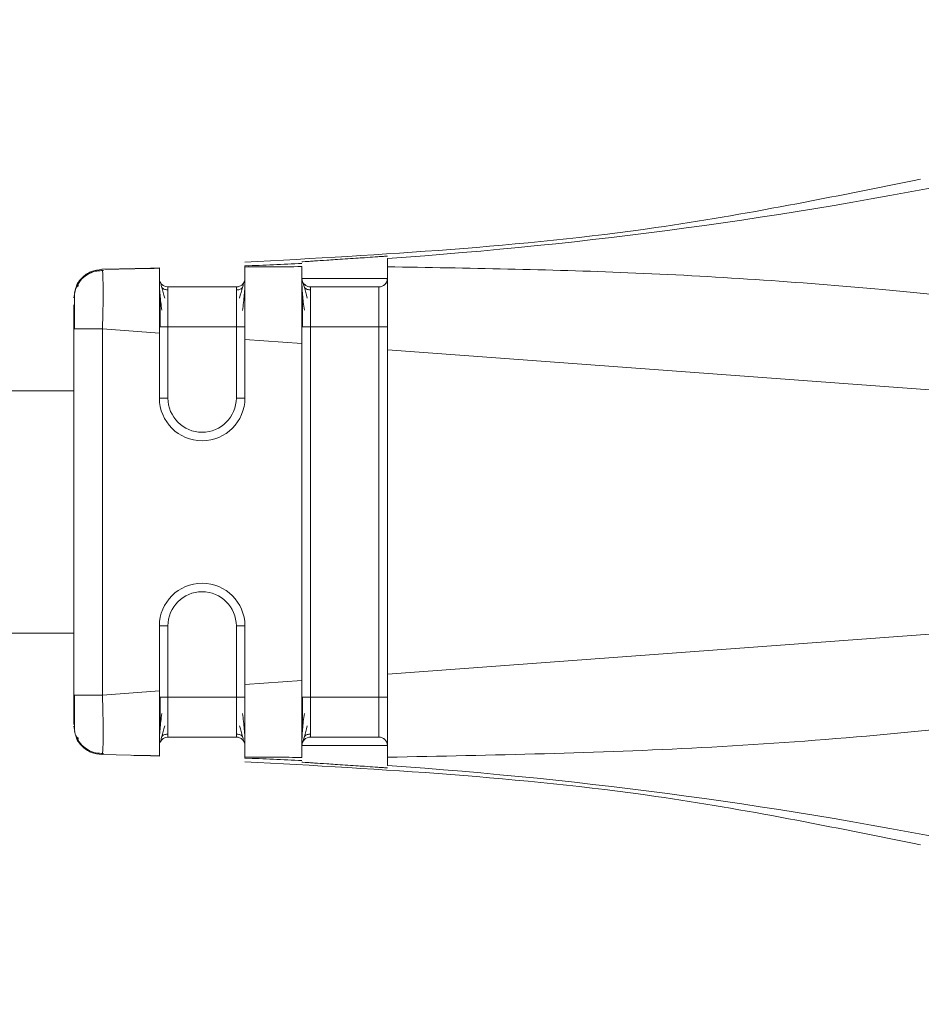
# Model space of a CAD drawing. Header units: millimetres. Extents: x -445 to 1926, y -59 to 420.
# Tile 24 of 44: x 611 to 627, y 156 to 173. Entities that reach past the tile are written whole.
import ezdxf

# ---------------------------------------------------------------- set-up
doc = ezdxf.new("R2010")
doc.units = ezdxf.units.MM
doc.linetypes.add('SLD-Solid', pattern=[0])

msp = doc.modelspace()

# ---------------------------------------------------------------- linework, layer by layer
at = {"color": 7, "linetype": 'SLD-Solid', "lineweight": 18}
for p, q in [((617.426, 169.035), (617.426, 168.889)), ((612.417, 168.844), (613.426, 168.863)), ((612.417, 168.844), (613.426, 168.862)), ((612.425, 168.823), (612.417, 168.844)), ((612.417, 168.844), (612.417, 168.844)), ((612.417, 168.844), (612.425, 168.824)), ((612.443, 168.844), (612.939, 168.855)), ((613.432, 168.868), (612.936, 168.855)), ((612.95, 168.855), (612.977, 168.855)), ((613.576, 168.535), (614.776, 168.535)), ((613.576, 168.535), (613.576, 168.535)), ((613.576, 168.535), (614.776, 168.535)), ((614.776, 168.535), (614.776, 168.535)), ((614.926, 168.609), (614.926, 168.622)), ((616.076, 168.535), (617.276, 168.535)), ((616.076, 168.535), (616.076, 168.535)), ((617.276, 168.535), (617.276, 168.535)), ((611.926, 168.344), (611.945, 168.437)), ((611.926, 168.344), (611.945, 168.436)), ((611.935, 168.389), (611.935, 168.344)), ((611.926, 161.37), (611.926, 167.799)), ((612.426, 167.799), (613.426, 167.725)), ((612.426, 161.37), (612.426, 167.799)), ((613.576, 167.836), (613.576, 166.585)), ((613.576, 167.836), (614.776, 167.836)), ((614.776, 166.585), (614.776, 167.836)), ((616.076, 167.836), (616.076, 161.333)), ((616.076, 167.836), (617.276, 167.836)), ((617.276, 161.333), (617.276, 167.836)), ((613.426, 166.585), (613.426, 167.725)), ((614.926, 166.585), (614.926, 167.614)), ((614.926, 167.614), (615.926, 167.54)), ((615.926, 161.629), (615.926, 167.54)), ((617.426, 167.43), (632.621, 166.306)), ((617.426, 161.74), (617.426, 167.43)), ((611.926, 166.71), (536.814, 166.71)), ((617.426, 161.74), (632.621, 162.863)), ((611.926, 162.46), (536.814, 162.46)), ((613.426, 161.444), (613.426, 162.585)), ((613.576, 162.585), (613.576, 161.333)), ((614.776, 161.333), (614.776, 162.585)), ((614.926, 161.555), (614.926, 162.585)), ((614.926, 161.555), (615.926, 161.629)), ((612.426, 161.37), (613.426, 161.444)), ((611.926, 161.37), (611.944, 161.37)), ((613.576, 161.333), (614.776, 161.333)), ((616.076, 161.333), (617.276, 161.333)), ((611.926, 160.825), (611.945, 160.733)), ((613.576, 160.635), (614.776, 160.635)), ((616.076, 160.635), (617.276, 160.635)), ((612.417, 160.326), (612.425, 160.346)), ((612.425, 160.346), (612.417, 160.326)), ((612.417, 160.326), (613.426, 160.307)), ((612.936, 160.315), (613.432, 160.301))]:
    msp.add_line(p, q, dxfattribs=at)
at = {"color": 7, "linetype": 'SLD-Solid', "lineweight": 18, "flags": 128}
for points in [[(617.426, 168.685), (617.369, 168.685), (617.207, 168.685), (616.963, 168.685), (616.676, 168.685), (616.389, 168.685), (616.146, 168.685), (615.984, 168.685), (615.926, 168.685)], [(617.276, 168.535), (617.231, 168.535), (617.101, 168.535), (616.906, 168.535), (616.676, 168.535), (616.447, 168.535), (616.252, 168.535), (616.122, 168.535), (616.076, 168.535)], [(613.426, 167.836), (613.429, 167.836), (613.438, 167.836), (613.452, 167.836), (613.47, 167.836), (613.493, 167.836), (613.519, 167.836), (613.547, 167.836), (613.576, 167.836)], [(615.926, 167.836), (615.929, 167.836), (615.938, 167.836), (615.952, 167.836), (615.97, 167.836), (615.993, 167.836), (616.019, 167.836), (616.047, 167.836), (616.076, 167.836)], [(613.426, 166.585), (613.429, 166.585), (613.438, 166.585), (613.452, 166.585), (613.47, 166.585), (613.493, 166.585), (613.519, 166.585), (613.547, 166.585), (613.576, 166.585)], [(614.926, 166.585), (614.924, 166.585), (614.915, 166.585), (614.901, 166.585), (614.883, 166.585), (614.86, 166.585), (614.834, 166.585), (614.806, 166.585), (614.776, 166.585)], [(613.426, 162.585), (613.429, 162.585), (613.438, 162.585), (613.452, 162.585), (613.47, 162.585), (613.493, 162.585), (613.519, 162.585), (613.547, 162.585), (613.576, 162.585)], [(614.926, 162.585), (614.924, 162.585), (614.915, 162.585), (614.901, 162.585), (614.883, 162.585), (614.86, 162.585), (614.834, 162.585), (614.806, 162.585), (614.776, 162.585)], [(613.426, 161.333), (613.429, 161.333), (613.438, 161.333), (613.452, 161.333), (613.47, 161.333), (613.493, 161.333), (613.519, 161.333), (613.547, 161.333), (613.576, 161.333)], [(615.926, 161.333), (615.929, 161.333), (615.938, 161.333), (615.952, 161.333), (615.97, 161.333), (615.993, 161.333), (616.019, 161.333), (616.047, 161.333), (616.076, 161.333)], [(615.926, 160.485), (615.984, 160.485), (616.146, 160.485), (616.389, 160.485), (616.676, 160.485), (616.963, 160.485), (617.207, 160.485), (617.369, 160.485), (617.426, 160.485)]]:
    msp.add_lwpolyline(points, dxfattribs=at)
at = {"color": 7, "linetype": 'SLD-Solid', "lineweight": 18}
for centre, radius, start, end in [((611.967, 248.443), 79.595, 273.93271, 289.08989), ((612.001, 248.162), 79.312, 272.114, 272.83709), ((616.076, 168.685), 0.15, 179.9972, 270), ((617.276, 168.685), 0.15, 270, 0), ((613.576, 168.685), 0.15, 202.2311, 270), ((613.576, 168.685), 0.15, 202.1624, 270), ((616.076, 168.685), 0.15, 196.9966, 270), ((614.176, 166.585), 0.75, 180, 0), ((614.176, 166.585), 0.75, 180, 0), ((614.176, 166.585), 0.6, 180, 0), ((614.176, 162.585), 0.75, 0, 180), ((614.176, 162.585), 0.75, 0, 180), ((614.176, 162.585), 0.6, 0, 180), ((613.576, 160.485), 0.15, 90, 157.0433), ((616.076, 160.485), 0.15, 90, 180), ((617.276, 160.485), 0.15, 0, 90), ((612.002, 81.009), 79.311, 87.16361, 87.88671), ((611.968, 80.727), 79.595, 70.91073, 86.068)]:
    msp.add_arc(centre, radius, start, end, dxfattribs=at)
for points, knots in [([(626.78, 170.427), (625.236, 170.114), (621.325, 169.32), (617.337, 169.101), (614.923, 168.968)], [0, 0, 0, 0, 0.3947239, 1, 1, 1, 1]), ([(617.426, 169.075), (617.416, 169.075), (617.401, 169.075), (617.308, 169.068), (617.196, 169.061), (617.047, 169.05), (616.865, 169.037), (616.689, 169.026), (616.515, 169.014), (616.327, 169.002), (616.168, 168.991), (616.049, 168.984), (615.953, 168.978), (615.937, 168.976), (615.926, 168.975)], [0, 0, 0, 0, 0.1201084, 0.1833772, 0.2486222, 0.3470379, 0.4156022, 0.4969406, 0.5713599, 0.6382175, 0.7488006, 0.8134106, 0.8769066, 1, 1, 1, 1]), ([(611.945, 168.436), (611.949, 168.469), (611.963, 168.566), (612.063, 168.702), (612.223, 168.818), (612.353, 168.835), (612.417, 168.844)], [0, 0, 0, 0, 0.145365, 0.430243, 0.715122, 1, 1, 1, 1]), ([(611.958, 168.504), (611.96, 168.514), (611.972, 168.587), (612.065, 168.701), (612.223, 168.819), (612.352, 168.836), (612.417, 168.844)], [0, 0, 0, 0, 0.04897, 0.36598, 0.68299, 1, 1, 1, 1]), ([(613.426, 168.862), (613.127, 168.857), (612.528, 168.846), (612.408, 168.844), (612.692, 168.849), (613.181, 168.858), (613.426, 168.863)], [0, 0, 0, 0, 0.2802402, 0.559855, 0.7796013, 1, 1, 1, 1]), ([(612.959, 168.855), (612.961, 168.855), (612.964, 168.855), (613.282, 168.86), (613.426, 168.863)], [0, 0, 0, 0, 0.545182, 1, 1, 1, 1]), ([(613.426, 168.862), (613.426, 168.847), (613.426, 168.817), (613.426, 168.547), (613.426, 168.175), (613.426, 167.875), (613.426, 167.725)], [0, 0, 0, 0, 0.250255, 0.500093, 0.749776, 1, 1, 1, 1]), ([(614.926, 168.904), (614.926, 168.902), (614.926, 168.9), (614.926, 168.889), (614.926, 168.884)], [0, 0, 0, 0, 0.5536399, 1, 1, 1, 1]), ([(615.926, 168.891), (615.739, 168.89), (615.405, 168.889), (615.072, 168.886), (614.926, 168.884)], [0, 0, 0, 0, 0.563222, 1, 1, 1, 1]), ([(614.926, 168.884), (614.927, 168.851), (614.927, 168.787), (614.926, 168.489), (614.927, 168.089), (614.927, 167.775), (614.926, 167.614)], [0, 0, 0, 0, 0.2568574, 0.4994269, 0.7447768, 1, 1, 1, 1]), ([(615.926, 168.891), (615.926, 168.849), (615.926, 168.766), (615.926, 168.446), (615.926, 168.025), (615.926, 167.702), (615.926, 167.54)], [0, 0, 0, 0, 0.249034, 0.499186, 0.749184, 1, 1, 1, 1]), ([(632.621, 166.306), (633.148, 166.37), (633.785, 166.447), (634.465, 166.636), (634.645, 166.713), (634.722, 166.771), (634.749, 166.8), (634.766, 166.828), (634.774, 166.858), (634.77, 166.894), (634.75, 166.934), (634.712, 166.975), (634.617, 167.046), (634.42, 167.14), (633.933, 167.309), (632.963, 167.545), (631.249, 167.868), (628.888, 168.208), (625.589, 168.559), (621.735, 168.817), (618.834, 168.865), (617.426, 168.889)], [0, 0, 0, 0, 0.079633, 0.096416, 0.106506, 0.108989, 0.110947, 0.112535, 0.113904, 0.115836, 0.117972, 0.120667, 0.124353, 0.135955, 0.15357, 0.20236, 0.286651, 0.417176, 0.562519, 0.787792, 1, 1, 1, 1]), ([(617.426, 168.889), (617.427, 168.833), (617.427, 168.725), (617.426, 168.486), (617.426, 168.369)], [0, 0, 0, 0, 0.5095325, 1, 1, 1, 1]), ([(612.445, 168.824), (612.397, 168.822), (612.297, 168.817), (612.156, 168.755), (612.034, 168.653), (611.986, 168.56), (611.962, 168.514)], [0, 0, 0, 0, 0.232612, 0.484175, 0.74422, 1, 1, 1, 1]), ([(612.414, 168.821), (612.376, 168.819), (612.288, 168.814), (612.156, 168.755), (612.034, 168.654), (611.986, 168.561), (611.962, 168.515)], [0, 0, 0, 0, 0.191585, 0.456597, 0.730545, 1, 1, 1, 1]), ([(612.426, 167.799), (612.431, 167.938), (612.439, 168.211), (612.44, 168.557), (612.435, 168.741), (612.429, 168.816), (612.426, 168.823), (612.425, 168.823)], [0, 0, 0, 0, 0.2895367, 0.5693094, 0.844608, 0.9900999, 1, 1, 1, 1]), ([(612.009, 168.558), (611.992, 168.548), (611.959, 168.529), (611.943, 168.465), (611.935, 168.434)], [0, 0, 0, 0, 0.524709, 1, 1, 1, 1]), ([(613.426, 168.62), (613.427, 168.588), (613.428, 168.526), (613.436, 168.402), (613.449, 168.268), (613.463, 168.172), (613.47, 168.125)], [0, 0, 0, 0, 0.262057, 0.516005, 0.761874, 1, 1, 1, 1]), ([(613.52, 168.34), (613.502, 168.407), (613.475, 168.509), (613.45, 168.595), (613.441, 168.617), (613.437, 168.629)], [0, 0, 0, 0, 0.4851544, 0.7386231, 1, 1, 1, 1]), ([(613.576, 168.482), (613.567, 168.483), (613.548, 168.483), (613.52, 168.491), (613.493, 168.504), (613.478, 168.516), (613.47, 168.522)], [0, 0, 0, 0, 0.2330034, 0.4800218, 0.737313, 1, 1, 1, 1]), ([(613.576, 168.535), (613.576, 168.524), (613.576, 168.503), (613.576, 168.342), (613.576, 168.111), (613.576, 167.928), (613.576, 167.836)], [0, 0, 0, 0, 0.250957, 0.500564, 0.749846, 1, 1, 1, 1]), ([(614.776, 167.836), (614.776, 167.928), (614.776, 168.111), (614.776, 168.342), (614.776, 168.503), (614.776, 168.524), (614.776, 168.535)], [0, 0, 0, 0, 0.250154, 0.4994363, 0.7490432, 1, 1, 1, 1]), ([(614.883, 168.522), (614.875, 168.515), (614.86, 168.503), (614.833, 168.49), (614.805, 168.483), (614.786, 168.482), (614.776, 168.482)], [0, 0, 0, 0, 0.262685, 0.519976, 0.766996, 1, 1, 1, 1]), ([(614.916, 168.628), (614.911, 168.617), (614.903, 168.594), (614.878, 168.508), (614.85, 168.405), (614.833, 168.338)], [0, 0, 0, 0, 0.261424, 0.514828, 1, 1, 1, 1]), ([(614.883, 168.12), (614.89, 168.168), (614.904, 168.264), (614.917, 168.399), (614.925, 168.523), (614.926, 168.586), (614.926, 168.618)], [0, 0, 0, 0, 0.238194, 0.484055, 0.738008, 1, 1, 1, 1]), ([(615.926, 168.62), (615.927, 168.588), (615.928, 168.526), (615.936, 168.402), (615.949, 168.268), (615.963, 168.172), (615.97, 168.125)], [0, 0, 0, 0, 0.262057, 0.5160046, 0.7618743, 1, 1, 1, 1]), ([(616.02, 168.34), (616.002, 168.407), (615.975, 168.509), (615.95, 168.595), (615.941, 168.617), (615.937, 168.629)], [0, 0, 0, 0, 0.485154, 0.738623, 1, 1, 1, 1]), ([(616.076, 168.482), (616.067, 168.483), (616.048, 168.483), (616.02, 168.491), (615.993, 168.504), (615.978, 168.516), (615.97, 168.522)], [0, 0, 0, 0, 0.2330034, 0.4800218, 0.737313, 1, 1, 1, 1]), ([(616.076, 168.535), (616.076, 168.524), (616.076, 168.503), (616.076, 168.342), (616.076, 168.111), (616.076, 167.928), (616.076, 167.836)], [0, 0, 0, 0, 0.250957, 0.500564, 0.749846, 1, 1, 1, 1]), ([(617.276, 167.836), (617.276, 167.928), (617.276, 168.111), (617.276, 168.342), (617.276, 168.503), (617.276, 168.524), (617.276, 168.535)], [0, 0, 0, 0, 0.250154, 0.499436, 0.749043, 1, 1, 1, 1]), ([(611.935, 168.389), (611.935, 168.361), (611.935, 168.321), (611.935, 168.248), (611.935, 168.224)], [0, 0, 0, 0, 0.674154, 1, 1, 1, 1]), ([(613.437, 168.4), (613.437, 168.361), (613.437, 168.284), (613.437, 168.144), (613.437, 167.993), (613.437, 167.888), (613.437, 167.836)], [0, 0, 0, 0, 0.2499597, 0.4998713, 0.7499197, 1, 1, 1, 1]), ([(615.937, 168.4), (615.937, 168.361), (615.937, 168.284), (615.937, 168.144), (615.937, 167.993), (615.937, 167.888), (615.937, 167.836)], [0, 0, 0, 0, 0.24996, 0.499871, 0.74992, 1, 1, 1, 1]), ([(617.426, 168.369), (617.426, 168.23), (617.427, 167.945), (617.427, 167.604), (617.426, 167.43)], [0, 0, 0, 0, 0.489594, 1, 1, 1, 1]), ([(611.926, 167.799), (611.926, 167.88), (611.926, 168.042), (611.926, 168.16), (611.926, 168.219)], [0, 0, 0, 0, 0.4989543, 1, 1, 1, 1]), ([(611.935, 168.224), (611.935, 168.201), (611.935, 168.132), (611.935, 167.982), (611.935, 167.856), (611.935, 167.793)], [0, 0, 0, 0, 0.205255, 0.602522, 1, 1, 1, 1]), ([(617.426, 160.281), (619.264, 160.317), (623.041, 160.391), (627.725, 160.802), (631.164, 161.284), (633.005, 161.631), (634.034, 161.885), (634.511, 162.068), (634.684, 162.164), (634.752, 162.238), (634.773, 162.282), (634.773, 162.326), (634.752, 162.367), (634.713, 162.407), (634.652, 162.448), (634.503, 162.52), (634.157, 162.623), (633.505, 162.75), (632.956, 162.82), (632.621, 162.863)], [0, 0, 0, 0, 0.277154, 0.569443, 0.709641, 0.801655, 0.852576, 0.869317, 0.879228, 0.882226, 0.884534, 0.88657, 0.888768, 0.891501, 0.895083, 0.899771, 0.916625, 0.949186, 1, 1, 1, 1]), ([(615.926, 161.629), (615.926, 161.467), (615.926, 161.144), (615.926, 160.723), (615.926, 160.403), (615.926, 160.32), (615.926, 160.278)], [0, 0, 0, 0, 0.250822, 0.500825, 0.750972, 1, 1, 1, 1]), ([(617.426, 161.74), (617.427, 161.564), (617.427, 161.221), (617.426, 160.934), (617.426, 160.794)], [0, 0, 0, 0, 0.510317, 1, 1, 1, 1]), ([(613.426, 161.444), (613.426, 161.294), (613.426, 160.994), (613.426, 160.622), (613.426, 160.352), (613.426, 160.322), (613.426, 160.307)], [0, 0, 0, 0, 0.250098, 0.499887, 0.749619, 1, 1, 1, 1]), ([(614.926, 161.555), (614.927, 161.394), (614.927, 161.08), (614.926, 160.68), (614.927, 160.382), (614.927, 160.318), (614.926, 160.285)], [0, 0, 0, 0, 0.255216, 0.500584, 0.743135, 1, 1, 1, 1]), ([(611.926, 160.858), (611.926, 160.863), (611.926, 160.881), (611.926, 161.004), (611.926, 161.181), (611.926, 161.307), (611.926, 161.37)], [0, 0, 0, 0, 0.124515, 0.464868, 0.733493, 1, 1, 1, 1]), ([(611.935, 161.376), (611.935, 161.313), (611.935, 161.188), (611.935, 161.051), (611.935, 160.994), (611.935, 160.983)], [0, 0, 0, 0, 0.445553, 0.890853, 1, 1, 1, 1]), ([(611.935, 161.376), (611.935, 161.313), (611.935, 161.188), (611.935, 161.037), (611.935, 160.969), (611.935, 160.946)], [0, 0, 0, 0, 0.397478, 0.794745, 1, 1, 1, 1]), ([(611.944, 161.37), (611.949, 161.37), (611.963, 161.37), (612.066, 161.37), (612.23, 161.37), (612.361, 161.37), (612.426, 161.37)], [0, 0, 0, 0, 0.152691, 0.435127, 0.717564, 1, 1, 1, 1]), ([(612.425, 160.346), (612.426, 160.347), (612.429, 160.354), (612.435, 160.428), (612.441, 160.612), (612.439, 160.899), (612.433, 161.161), (612.429, 161.3), (612.426, 161.37)], [0, 0, 0, 0, 0.009725, 0.155004, 0.430002, 0.709353, 0.853403, 1, 1, 1, 1]), ([(613.437, 161.341), (613.437, 161.288), (613.437, 161.182), (613.437, 161.03), (613.437, 160.889), (613.437, 160.811), (613.437, 160.771)], [0, 0, 0, 0, 0.250249, 0.500316, 0.750202, 1, 1, 1, 1]), ([(613.576, 161.333), (613.576, 161.241), (613.576, 161.058), (613.576, 160.827), (613.576, 160.666), (613.576, 160.645), (613.576, 160.635)], [0, 0, 0, 0, 0.250154, 0.499436, 0.749043, 1, 1, 1, 1]), ([(614.776, 160.635), (614.776, 160.645), (614.776, 160.666), (614.776, 160.827), (614.776, 161.058), (614.776, 161.241), (614.776, 161.333)], [0, 0, 0, 0, 0.250957, 0.500564, 0.749846, 1, 1, 1, 1]), ([(615.937, 161.341), (615.937, 161.288), (615.937, 161.182), (615.937, 161.03), (615.937, 160.889), (615.937, 160.811), (615.937, 160.771)], [0, 0, 0, 0, 0.250249, 0.500316, 0.750202, 1, 1, 1, 1]), ([(616.076, 161.333), (616.076, 161.241), (616.076, 161.058), (616.076, 160.827), (616.076, 160.666), (616.076, 160.645), (616.076, 160.635)], [0, 0, 0, 0, 0.250154, 0.499436, 0.749043, 1, 1, 1, 1]), ([(617.276, 160.635), (617.276, 160.645), (617.276, 160.666), (617.276, 160.827), (617.276, 161.058), (617.276, 161.241), (617.276, 161.333)], [0, 0, 0, 0, 0.250957, 0.500564, 0.749846, 1, 1, 1, 1]), ([(611.935, 160.983), (611.935, 160.946), (611.935, 160.858), (611.935, 160.809), (611.935, 160.78)], [0, 0, 0, 0, 0.4300266, 1, 1, 1, 1]), ([(613.47, 161.049), (613.463, 161.001), (613.449, 160.903), (613.436, 160.767), (613.428, 160.643), (613.427, 160.58), (613.426, 160.548)], [0, 0, 0, 0, 0.238318, 0.484229, 0.738103, 1, 1, 1, 1]), ([(614.926, 160.548), (614.926, 160.58), (614.925, 160.642), (614.917, 160.767), (614.904, 160.903), (614.89, 161.001), (614.883, 161.049)], [0, 0, 0, 0, 0.261912, 0.51579, 0.761682, 1, 1, 1, 1]), ([(615.97, 161.049), (615.963, 161.001), (615.949, 160.903), (615.936, 160.767), (615.928, 160.643), (615.927, 160.58), (615.926, 160.548)], [0, 0, 0, 0, 0.238318, 0.484229, 0.738103, 1, 1, 1, 1]), ([(611.935, 160.735), (611.943, 160.704), (611.959, 160.641), (611.992, 160.621), (612.009, 160.611)], [0, 0, 0, 0, 0.475345, 1, 1, 1, 1]), ([(613.437, 160.54), (613.441, 160.551), (613.449, 160.574), (613.475, 160.661), (613.502, 160.763), (613.52, 160.831)], [0, 0, 0, 0, 0.261307, 0.514798, 1, 1, 1, 1]), ([(614.833, 160.831), (614.851, 160.763), (614.878, 160.661), (614.904, 160.574), (614.912, 160.551), (614.916, 160.539)], [0, 0, 0, 0, 0.48507, 0.738518, 1, 1, 1, 1]), ([(615.937, 160.54), (615.941, 160.551), (615.949, 160.574), (615.975, 160.661), (616.002, 160.763), (616.02, 160.831)], [0, 0, 0, 0, 0.261307, 0.514798, 1, 1, 1, 1]), ([(617.426, 160.794), (617.426, 160.678), (617.427, 160.442), (617.427, 160.335), (617.426, 160.281)], [0, 0, 0, 0, 0.490542, 1, 1, 1, 1]), ([(611.958, 160.666), (611.96, 160.656), (611.972, 160.583), (612.065, 160.469), (612.223, 160.351), (612.352, 160.334), (612.417, 160.326)], [0, 0, 0, 0, 0.049019, 0.366012, 0.683006, 1, 1, 1, 1]), ([(611.962, 160.655), (611.986, 160.609), (612.034, 160.516), (612.156, 160.414), (612.297, 160.352), (612.397, 160.347), (612.445, 160.345)], [0, 0, 0, 0, 0.2557803, 0.5158251, 0.7673882, 1, 1, 1, 1]), ([(613.47, 160.647), (613.478, 160.654), (613.493, 160.666), (613.52, 160.679), (613.548, 160.686), (613.567, 160.687), (613.576, 160.687)], [0, 0, 0, 0, 0.2626859, 0.5199769, 0.766996, 1, 1, 1, 1]), ([(614.776, 160.687), (614.786, 160.687), (614.805, 160.686), (614.833, 160.679), (614.86, 160.666), (614.875, 160.654), (614.883, 160.647)], [0, 0, 0, 0, 0.233001, 0.48002, 0.737312, 1, 1, 1, 1]), ([(615.97, 160.647), (615.978, 160.654), (615.993, 160.666), (616.02, 160.679), (616.048, 160.686), (616.067, 160.687), (616.076, 160.687)], [0, 0, 0, 0, 0.262686, 0.519977, 0.766996, 1, 1, 1, 1]), ([(617.385, 160.587), (617.384, 160.588), (617.373, 160.606), (617.334, 160.627), (617.296, 160.632), (617.276, 160.635)], [0, 0, 0, 0, 0.037139, 0.518569, 1, 1, 1, 1]), ([(613.426, 160.306), (613.287, 160.309), (612.978, 160.314), (612.978, 160.314), (612.977, 160.314)], [0, 0, 0, 0, 0.452475, 1, 1, 1, 1]), ([(614.923, 160.202), (617.337, 160.069), (621.325, 159.85), (625.236, 159.056), (626.78, 158.742)], [0, 0, 0, 0, 0.605271, 1, 1, 1, 1]), ([(614.926, 160.285), (615.112, 160.283), (615.445, 160.28), (615.779, 160.279), (615.926, 160.278)], [0, 0, 0, 0, 0.556487, 1, 1, 1, 1]), ([(614.926, 160.285), (614.926, 160.279), (614.926, 160.268), (614.926, 160.267), (614.926, 160.266)], [0, 0, 0, 0, 0.566355, 1, 1, 1, 1]), ([(615.926, 160.194), (615.937, 160.193), (615.953, 160.192), (616.049, 160.186), (616.168, 160.178), (616.327, 160.168), (616.515, 160.155), (616.689, 160.144), (616.865, 160.132), (617.047, 160.12), (617.196, 160.109), (617.308, 160.101), (617.401, 160.095), (617.416, 160.094), (617.426, 160.094)], [0, 0, 0, 0, 0.1230822, 0.1865796, 0.2511956, 0.3617643, 0.4286263, 0.5030579, 0.5843911, 0.6529546, 0.7513815, 0.8166193, 0.8798852, 1, 1, 1, 1]), ([(617.426, 160.281), (617.426, 160.235), (617.426, 160.155), (617.426, 160.14), (617.426, 160.134)], [0, 0, 0, 0, 0.576678, 1, 1, 1, 1])]:
    msp.add_open_spline(points, degree=3, knots=knots, dxfattribs=at)
for points in [[(614.926, 168.685), (614.924, 168.665), (614.92, 168.626), (614.885, 168.576), (614.835, 168.541), (614.796, 168.537), (614.776, 168.535)], [(614.926, 168.685), (614.924, 168.665), (614.92, 168.626), (614.885, 168.576), (614.835, 168.542), (614.796, 168.537), (614.776, 168.535)], [(617.426, 168.685), (617.424, 168.665), (617.42, 168.626), (617.385, 168.576), (617.335, 168.541), (617.296, 168.537), (617.276, 168.535)], [(611.926, 167.799), (611.934, 167.799), (611.949, 167.799), (612.065, 167.799), (612.23, 167.799), (612.361, 167.799), (612.426, 167.799)], [(614.926, 167.836), (614.924, 167.836), (614.92, 167.836), (614.885, 167.836), (614.835, 167.836), (614.796, 167.836), (614.776, 167.836)], [(617.426, 167.836), (617.424, 167.836), (617.42, 167.836), (617.385, 167.836), (617.335, 167.836), (617.296, 167.836), (617.276, 167.836)], [(614.926, 161.333), (614.924, 161.333), (614.92, 161.333), (614.885, 161.333), (614.835, 161.333), (614.796, 161.333), (614.776, 161.333)], [(617.426, 161.333), (617.424, 161.333), (617.42, 161.333), (617.385, 161.333), (617.335, 161.333), (617.296, 161.333), (617.276, 161.333)], [(614.926, 160.485), (614.924, 160.504), (614.92, 160.544), (614.885, 160.593), (614.835, 160.628), (614.796, 160.632), (614.776, 160.635)]]:
    msp.add_open_spline(points, degree=3, dxfattribs=at)

doc.saveas('drawing.dxf')
